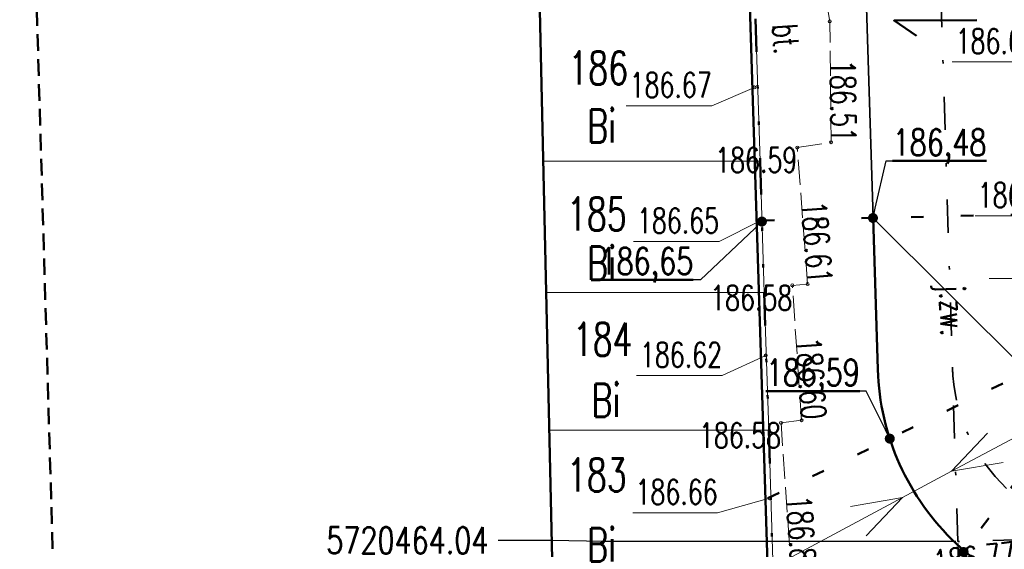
# Model space of a CAD drawing. Header units: metres. Extents: x 0 to 7425707, y -302 to 5720571.
# Tile 30 of 54: x 7425284 to 7425314, y 5720464 to 5720480. Entities that reach past the tile are written whole.
import ezdxf
from ezdxf import colors
from ezdxf.entities.mleader import LeaderData, LeaderLine
from ezdxf.enums import TextEntityAlignment as Align
from ezdxf.math import Vec2, Vec3

# ---------------------------------------------------------------- set-up
doc = ezdxf.new("R2010")
doc.units = ezdxf.units.M
doc.header["$LTSCALE"] = 0.5
doc.header["$PDMODE"] = 33
doc.header["$PDSIZE"] = 0.3
for name, pattern in [('1', [0]), ('13', [4, 1, -1, 0, -1, 0, -1]), ('1_12', [3, 1, -1, 0, -1]), ('1_2', [1.5, 1, -0.5]), ('1_EGBU_A', [0]), ('1_OTKJ', [2, 1.5, -0.5]), ('1_OTKU', [2, 1.5, -0.5]), ('1_SUEP_A', [0]), ('EGBB02', [2, 0.5, -1.5]), ('GUZ', [1.4, 0.7, -0.7])]:
    doc.linetypes.add(name, pattern=pattern)
doc.layers.get('0').update_dxf_attribs({"color": 250, "linetype": 'CONTINUOUS', "lineweight": 100})
doc.layers.get('Defpoints').update_dxf_attribs({"linetype": 'CONTINUOUS'})
for name, color, linetype, lineweight in [('DZIALKI_L_0', 7, '1', 18), ('EGBB_L_0', 7, '1_EGBU_A', 50), ('granica_PD', 6, '13', 50), ('H_WJAZDY_GARAZ_T_0', 7, 'CONTINUOUS', 18), ('kraweznik', 1, '1', 50), ('nawierzchnie', 1, '1', 50), ('NUMERY_DZIALEK_T_0', 7, 'CONTINUOUS', 18), ('OTK_E_T_0', 7, 'CONTINUOUS', 0), ('OTK_E_T_3', 7, 'CONTINUOUS', 0), ('OTK_L_0', 7, '1_OTKJ', 18), ('OTK_L_4', 7, '1_OTKU', 18), ('OTR_T_0', 7, 'CONTINUOUS', 18), ('SUEP_L_0', 1, '1_SUEP_A', 18)]:
    doc.layers.add(name, color=color, linetype=linetype, lineweight=lineweight)
for name, color, linetype, lineweight, true_color in [('NUMERY_UZYTKOW_T_0', 7, 'CONTINUOUS', 18, 0x008000), ('UZYTKI_L_0', 7, 'GUZ', 18, 0x008000), ('ZAKRES_OPRACOWANIA_L_0', 7, '1_2', 50, 0x00ea00)]:
    doc.layers.add(name, color=color, linetype=linetype, lineweight=lineweight, true_color=true_color)
doc.styles.get("Standard").update_dxf_attribs({"font": 'Simplex.SHX', "width": 0.75})
doc.linetypes.add('ZIGZAG', pattern='A,0.0001,-0.2,[131,ltypeshp.shx,S=0.2,R=0,X=-0.2,Y=0],-0.4,[131,ltypeshp.shx,S=0.2,R=180,X=0.2,Y=0],-0.2', length=0.8001)
doc.dimstyles.get("Standard").update_dxf_attribs({"dimtxt": 1, "dimasz": 1, "dimexe": 1, "dimexo": 1, "dimgap": 1, "dimtad": 1, "dimtxsty": 'Standard', "dimcen": 2.5, "dimadec": 0, "dimazin": 0, "dimtfac": 1, "dimtmove": 0, "dimatfit": 3, "dimfxl": 1, "dimarcsym": 0})

# ---------------------------------------------------------------- blocks, each defined once
blk = doc.blocks.new('1_OTRS')
at = {"linetype": 'Continuous'}
blk.add_circle((0, 0), 0.045, dxfattribs=at)
blk = doc.blocks.new('*D863')
at = {"layer": 'Defpoints', "color": 0, "linetype": 'Continuous'}
for p in [(7425372.554, 5720507.935), (7425388.546, 5720507.922), (0, 0)]:
    blk.add_point(p, dxfattribs=at)
at = {"layer": 'kraweznik', "color": 0, "linetype": '1', "lineweight": -2}
for p, q in [((7425372.617, 5720507.935), (7425385.346, 5720507.935)), ((7425385.346, 5720507.935), (7425386.946, 5720507.922)), ((7425386.946, 5720507.922), (7425388.546, 5720507.922))]:
    blk.add_line(p, q, dxfattribs=at)
at = {"layer": 'kraweznik', "color": 0, "linetype": 'Continuous', "lineweight": 18, "insert": (7425391.278, 5720507.922), "char_height": 0.8, "attachment_point": 5}
blk.add_mtext('\\A1;5720507.94', dxfattribs=at)
blk = doc.blocks.new('*D859')
at = {"layer": 'Defpoints', "color": 0, "linetype": 'Continuous'}
for p in [(7425306.251, 5720539.77), (7425315.078, 5720539.753), (0, 0)]:
    blk.add_point(p, dxfattribs=at)
at = {"layer": 'kraweznik', "color": 0, "linetype": '1', "lineweight": -2}
for p, q in [((7425307.851, 5720539.77), (7425306.251, 5720539.77)), ((7425309.451, 5720539.753), (7425307.851, 5720539.77)), ((7425315.015, 5720539.753), (7425309.451, 5720539.753))]:
    blk.add_line(p, q, dxfattribs=at)
at = {"layer": 'kraweznik', "color": 0, "linetype": 'Continuous', "lineweight": 18, "insert": (7425303.532, 5720539.77), "char_height": 0.8, "attachment_point": 5}
blk.add_mtext('\\A1;5720539.75', dxfattribs=at)
blk = doc.blocks.new('*D862')
at = {"layer": 'Defpoints', "color": 0, "linetype": 'Continuous'}
for p in [(7425372.559, 5720507.933), (7425372.582, 5720499.481), (0, 0)]:
    blk.add_point(p, dxfattribs=at)
at = {"layer": 'kraweznik', "color": 0, "linetype": '1', "lineweight": -2}
for p, q in [((7425372.559, 5720507.87), (7425372.559, 5720502.681)), ((7425372.559, 5720502.681), (7425372.582, 5720501.081)), ((7425372.582, 5720501.081), (7425372.582, 5720499.481))]:
    blk.add_line(p, q, dxfattribs=at)
at = {"layer": 'kraweznik', "color": 0, "linetype": 'Continuous', "lineweight": 18, "insert": (7425372.582, 5720496.776), "char_height": 0.8, "attachment_point": 5, "rotation": 90}
blk.add_mtext('\\A1;7425372.56', dxfattribs=at)
blk = doc.blocks.new('*D858')
at = {"layer": 'Defpoints', "color": 0, "linetype": 'Continuous'}
for p in [(7425313.97, 5720548.332), (7425315.075, 5720539.82), (0, 0)]:
    blk.add_point(p, dxfattribs=at)
at = {"layer": 'kraweznik', "color": 0, "linetype": '1', "lineweight": -2}
for p, q in [((7425313.97, 5720546.732), (7425313.97, 5720548.332)), ((7425315.075, 5720545.132), (7425313.97, 5720546.732)), ((7425315.075, 5720539.883), (7425315.075, 5720545.132))]:
    blk.add_line(p, q, dxfattribs=at)
at = {"layer": 'kraweznik', "color": 0, "linetype": 'Continuous', "lineweight": 18, "insert": (7425313.97, 5720550.993), "char_height": 0.8, "attachment_point": 5, "rotation": 90}
blk.add_mtext('\\A1;7425315.08', dxfattribs=at)
blk = doc.blocks.new('*D857')
at = {"layer": 'Defpoints', "color": 0, "linetype": 'Continuous'}
for p in [(7425346.473, 5720546.48), (7425346.452, 5720522.385), (0, 0)]:
    blk.add_point(p, dxfattribs=at)
at = {"layer": 'kraweznik', "color": 0, "linetype": '1', "lineweight": -2}
for p, q in [((7425346.473, 5720544.88), (7425346.473, 5720546.48)), ((7425346.452, 5720543.28), (7425346.473, 5720544.88)), ((7425346.452, 5720522.448), (7425346.452, 5720543.28))]:
    blk.add_line(p, q, dxfattribs=at)
at = {"layer": 'kraweznik', "color": 0, "linetype": 'Continuous', "lineweight": 18, "insert": (7425346.473, 5720549.199), "char_height": 0.8, "attachment_point": 5, "rotation": 90}
blk.add_mtext('\\A1;7425346.45', dxfattribs=at)
blk = doc.blocks.new('*D860')
at = {"layer": 'Defpoints', "color": 0, "linetype": 'Continuous'}
for p in [(7425356.387, 5720540.25), (7425356.379, 5720516.89), (0, 0)]:
    blk.add_point(p, dxfattribs=at)
at = {"layer": 'kraweznik', "color": 0, "linetype": '1', "lineweight": -2}
for p, q in [((7425356.387, 5720538.65), (7425356.387, 5720540.25)), ((7425356.379, 5720537.05), (7425356.387, 5720538.65)), ((7425356.379, 5720516.952), (7425356.379, 5720537.05))]:
    blk.add_line(p, q, dxfattribs=at)
at = {"layer": 'kraweznik', "color": 0, "linetype": 'Continuous', "lineweight": 18, "insert": (7425356.387, 5720542.969), "char_height": 0.8, "attachment_point": 5, "rotation": 90}
blk.add_mtext('\\A1;7425356.38', dxfattribs=at)
blk = doc.blocks.new('*D861')
at = {"layer": 'Defpoints', "color": 0, "linetype": 'Continuous'}
for p in [(7425356.379, 5720516.89), (7425370.755, 5720516.917), (0, 0)]:
    blk.add_point(p, dxfattribs=at)
at = {"layer": 'kraweznik', "color": 0, "linetype": '1', "lineweight": -2}
for p, q in [((7425356.441, 5720516.89), (7425367.555, 5720516.89)), ((7425367.555, 5720516.89), (7425369.155, 5720516.917)), ((7425369.155, 5720516.917), (7425370.755, 5720516.917))]:
    blk.add_line(p, q, dxfattribs=at)
at = {"layer": 'kraweznik', "color": 0, "linetype": 'Continuous', "lineweight": 18, "insert": (7425373.402, 5720516.917), "char_height": 0.8, "attachment_point": 5}
blk.add_mtext('\\A1;5720516.89', dxfattribs=at)
blk = doc.blocks.new('*D864')
at = {"layer": 'Defpoints', "color": 0, "linetype": 'Continuous'}
for p in [(7425346.452, 5720522.385), (7425363.296, 5720522.396), (0, 0)]:
    blk.add_point(p, dxfattribs=at)
at = {"layer": 'kraweznik', "color": 0, "linetype": '1', "lineweight": -2}
for p, q in [((7425346.514, 5720522.385), (7425360.096, 5720522.385)), ((7425360.096, 5720522.385), (7425361.696, 5720522.396)), ((7425361.696, 5720522.396), (7425363.296, 5720522.396))]:
    blk.add_line(p, q, dxfattribs=at)
at = {"layer": 'kraweznik', "color": 0, "linetype": 'Continuous', "lineweight": 18, "insert": (7425366, 5720522.396), "char_height": 0.8, "attachment_point": 5}
blk.add_mtext('\\A1;5720522.39', dxfattribs=at)
blk = doc.blocks.new('*D867')
at = {"layer": 'Defpoints', "color": 0, "linetype": 'Continuous'}
for p in [(7425310.256, 5720522.817), (7425311.343, 5720502.677), (0, 0)]:
    blk.add_point(p, dxfattribs=at)
at = {"layer": 'kraweznik', "color": 0, "linetype": '1', "lineweight": -2}
for p, q in [((7425310.256, 5720521.217), (7425310.256, 5720522.817)), ((7425311.343, 5720519.617), (7425310.256, 5720521.217)), ((7425311.343, 5720502.739), (7425311.343, 5720519.617))]:
    blk.add_line(p, q, dxfattribs=at)
at = {"layer": 'kraweznik', "color": 0, "linetype": 'Continuous', "lineweight": 18, "insert": (7425310.256, 5720525.435), "char_height": 0.8, "attachment_point": 5, "rotation": 90}
blk.add_mtext('\\A1;7425311.34', dxfattribs=at)
blk = doc.blocks.new('*D868')
at = {"layer": 'Defpoints', "color": 0, "linetype": 'Continuous'}
for p in [(7425298.267, 5720502.707), (7425311.343, 5720502.677), (0, 0)]:
    blk.add_point(p, dxfattribs=at)
at = {"layer": 'kraweznik', "color": 0, "linetype": '1', "lineweight": -2}
for p, q in [((7425299.867, 5720502.707), (7425298.267, 5720502.707)), ((7425301.467, 5720502.677), (7425299.867, 5720502.707)), ((7425311.281, 5720502.677), (7425301.467, 5720502.677))]:
    blk.add_line(p, q, dxfattribs=at)
at = {"layer": 'kraweznik', "color": 0, "linetype": 'Continuous', "lineweight": 18, "insert": (7425295.548, 5720502.707), "char_height": 0.8, "attachment_point": 5}
blk.add_mtext('\\A1;5720502.68', dxfattribs=at)
blk = doc.blocks.new('*D869')
at = {"layer": 'Defpoints', "color": 0, "linetype": 'Continuous'}
for p in [(7425336.114, 5720464.764), (7425336.129, 5720452.838), (0, 0)]:
    blk.add_point(p, dxfattribs=at)
at = {"layer": 'kraweznik', "color": 0, "linetype": '1', "lineweight": -2}
for p, q in [((7425336.114, 5720464.702), (7425336.114, 5720456.038)), ((7425336.114, 5720456.038), (7425336.129, 5720454.438)), ((7425336.129, 5720454.438), (7425336.129, 5720452.838))]:
    blk.add_line(p, q, dxfattribs=at)
at = {"layer": 'kraweznik', "color": 0, "linetype": 'Continuous', "lineweight": 18, "insert": (7425336.129, 5720450.305), "char_height": 0.8, "attachment_point": 5, "rotation": 90}
blk.add_mtext('\\A1;7425336.11', dxfattribs=at)
blk = doc.blocks.new('*D870')
at = {"layer": 'Defpoints', "color": 0, "linetype": 'Continuous'}
for p in [(7425312.536, 5720464.037), (7425312.512, 5720452.345), (0, 0)]:
    blk.add_point(p, dxfattribs=at)
at = {"layer": 'kraweznik', "color": 0, "linetype": '1', "lineweight": -2}
for p, q in [((7425312.536, 5720463.974), (7425312.536, 5720455.545)), ((7425312.536, 5720455.545), (7425312.512, 5720453.945)), ((7425312.512, 5720453.945), (7425312.512, 5720452.345))]:
    blk.add_line(p, q, dxfattribs=at)
at = {"layer": 'kraweznik', "color": 0, "linetype": 'Continuous', "lineweight": 18, "insert": (7425312.512, 5720449.67), "char_height": 0.8, "attachment_point": 5, "rotation": 90}
blk.add_mtext('\\A1;7425312.54', dxfattribs=at)
blk = doc.blocks.new('*D871')
at = {"layer": 'Defpoints', "color": 0, "linetype": 'Continuous'}
for p in [(7425298.684, 5720464.072), (7425312.536, 5720464.037), (0, 0)]:
    blk.add_point(p, dxfattribs=at)
at = {"layer": 'kraweznik', "color": 0, "linetype": '1', "lineweight": -2}
for p, q in [((7425300.284, 5720464.072), (7425298.684, 5720464.072)), ((7425301.884, 5720464.037), (7425300.284, 5720464.072)), ((7425312.473, 5720464.037), (7425301.884, 5720464.037))]:
    blk.add_line(p, q, dxfattribs=at)
at = {"layer": 'kraweznik', "color": 0, "linetype": 'Continuous', "lineweight": 18, "insert": (7425295.951, 5720464.072), "char_height": 0.8, "attachment_point": 5}
blk.add_mtext('\\A1;5720464.04', dxfattribs=at)
blk = doc.blocks.new('*D872')
at = {"layer": 'Defpoints', "color": 0, "linetype": 'Continuous'}
for p in [(7425357.967, 5720465.439), (7425376.737, 5720465.474), (0, 0)]:
    blk.add_point(p, dxfattribs=at)
at = {"layer": 'kraweznik', "color": 0, "linetype": '1', "lineweight": -2}
for p, q in [((7425358.029, 5720465.439), (7425373.537, 5720465.439)), ((7425373.537, 5720465.439), (7425375.137, 5720465.474)), ((7425375.137, 5720465.474), (7425376.737, 5720465.474))]:
    blk.add_line(p, q, dxfattribs=at)
at = {"layer": 'kraweznik', "color": 0, "linetype": 'Continuous', "lineweight": 18, "insert": (7425379.47, 5720465.474), "char_height": 0.8, "attachment_point": 5}
blk.add_mtext('\\A1;5720465.44', dxfattribs=at)
blk = doc.blocks.new('*D873')
at = {"layer": 'Defpoints', "color": 0, "linetype": 'Continuous'}
for p in [(7425357.967, 5720465.439), (7425357.974, 5720452.683), (0, 0)]:
    blk.add_point(p, dxfattribs=at)
at = {"layer": 'kraweznik', "color": 0, "linetype": '1', "lineweight": -2}
for p, q in [((7425357.967, 5720465.376), (7425357.967, 5720455.883)), ((7425357.967, 5720455.883), (7425357.974, 5720454.283)), ((7425357.974, 5720454.283), (7425357.974, 5720452.683))]:
    blk.add_line(p, q, dxfattribs=at)
at = {"layer": 'kraweznik', "color": 0, "linetype": 'Continuous', "lineweight": 18, "insert": (7425357.974, 5720449.964), "char_height": 0.8, "attachment_point": 5, "rotation": 90}
blk.add_mtext('\\A1;7425357.97', dxfattribs=at)
blk = doc.blocks.new('*D876')
at = {"layer": 'Defpoints', "color": 0, "linetype": 'Continuous'}
for p in [(7425336.114, 5720464.764), (7425332.225, 5720463.807), (0, 0)]:
    blk.add_point(p, dxfattribs=at)
at = {"layer": 'kraweznik', "color": 0, "linetype": '1', "lineweight": -2}
for p, q in [((7425334.514, 5720464.764), (7425333.825, 5720463.807)), ((7425336.052, 5720464.764), (7425334.514, 5720464.764)), ((7425333.825, 5720463.807), (7425332.225, 5720463.807))]:
    blk.add_line(p, q, dxfattribs=at)
at = {"layer": 'kraweznik', "color": 0, "linetype": 'Continuous', "lineweight": 18, "insert": (7425329.521, 5720463.807), "char_height": 0.8, "attachment_point": 5}
blk.add_mtext('\\A1;5720464.76', dxfattribs=at)
blk = doc.blocks.new('*D879')
at = {"layer": 'Defpoints', "color": 0, "linetype": 'Continuous'}
for p in [(7425334.975, 5720501.654), (7425325.676, 5720501.48), (0, 0)]:
    blk.add_point(p, dxfattribs=at)
at = {"layer": 'kraweznik', "color": 0, "linetype": '1', "lineweight": -2}
for p, q in [((7425328.876, 5720501.654), (7425327.276, 5720501.48)), ((7425334.913, 5720501.654), (7425328.876, 5720501.654)), ((7425327.276, 5720501.48), (7425325.676, 5720501.48))]:
    blk.add_line(p, q, dxfattribs=at)
at = {"layer": 'kraweznik', "color": 0, "linetype": 'Continuous', "lineweight": 18, "insert": (7425323.015, 5720501.48), "char_height": 0.8, "attachment_point": 5}
blk.add_mtext('\\A1;5720501.65', dxfattribs=at)
blk = doc.blocks.new('*D880')
at = {"layer": 'Defpoints', "color": 0, "linetype": 'Continuous'}
for p in [(7425335.051, 5720552.379), (7425334.975, 5720501.654), (0, 0)]:
    blk.add_point(p, dxfattribs=at)
at = {"layer": 'kraweznik', "color": 0, "linetype": '1', "lineweight": -2}
for p, q in [((7425335.051, 5720550.779), (7425335.051, 5720552.379)), ((7425334.975, 5720549.179), (7425335.051, 5720550.779)), ((7425334.975, 5720501.716), (7425334.975, 5720549.179))]:
    blk.add_line(p, q, dxfattribs=at)
at = {"layer": 'kraweznik', "color": 0, "linetype": 'Continuous', "lineweight": 18, "insert": (7425335.051, 5720555.098), "char_height": 0.8, "attachment_point": 5, "rotation": 90}
blk.add_mtext('\\A1;7425334.98', dxfattribs=at)
blk = doc.blocks.new('*D881')
at = {"layer": 'Defpoints', "color": 0, "linetype": 'Continuous'}
for p in [(7425329.518, 5720503.859), (7425335.962, 5720503.437), (0, 0)]:
    blk.add_point(p, dxfattribs=at)
at = {"layer": 'kraweznik', "color": 0, "linetype": '1', "lineweight": -2}
for p, q in [((7425331.118, 5720503.859), (7425329.518, 5720503.859)), ((7425332.718, 5720503.437), (7425331.118, 5720503.859)), ((7425335.9, 5720503.437), (7425332.718, 5720503.437))]:
    blk.add_line(p, q, dxfattribs=at)
at = {"layer": 'kraweznik', "color": 0, "linetype": 'Continuous', "lineweight": 18, "insert": (7425326.785, 5720503.859), "char_height": 0.8, "attachment_point": 5}
blk.add_mtext('\\A1;5720503.44', dxfattribs=at)
blk = doc.blocks.new('*D882')
at = {"layer": 'Defpoints', "color": 0, "linetype": 'Continuous'}
for p in [(7425336.102, 5720552.229), (7425335.962, 5720503.437), (0, 0)]:
    blk.add_point(p, dxfattribs=at)
at = {"layer": 'kraweznik', "color": 0, "linetype": '1', "lineweight": -2}
for p, q in [((7425336.102, 5720550.629), (7425336.102, 5720552.229)), ((7425335.962, 5720549.029), (7425336.102, 5720550.629)), ((7425335.962, 5720503.499), (7425335.962, 5720549.029))]:
    blk.add_line(p, q, dxfattribs=at)
at = {"layer": 'kraweznik', "color": 0, "linetype": 'Continuous', "lineweight": 18, "insert": (7425336.102, 5720554.933), "char_height": 0.8, "attachment_point": 5, "rotation": 90}
blk.add_mtext('\\A1;7425335.96', dxfattribs=at)
blk = doc.blocks.new('_Dot')
at = {"color": 0, "linetype": 'ByBlock', "lineweight": -2, "transparency": 16777216}
blk.add_line((-0.5, 0), (-1, 0), dxfattribs=at)
at = {"color": 0, "linetype": 'ByBlock', "transparency": 16777216, "const_width": 0.5}
blk.add_lwpolyline([(-0.25, 0, 1), (0.25, 0, 1)], format="xyb", close=True, dxfattribs=at)
blk = doc.blocks.new('*D1088')
at = {"layer": 'Defpoints', "color": 0, "linetype": 'Continuous'}
for p in [(7425420.151, 5720542.229), (7425416.228, 5720541.21), (1199865.73, 924384.672)]:
    blk.add_point(p, dxfattribs=at)
at = {"layer": 'kraweznik', "color": 0, "linetype": '1', "lineweight": -2}
for p, q in [((7425417.828, 5720541.21), (7425418.551, 5720542.229)), ((7425418.551, 5720542.229), (7425420.151, 5720542.229)), ((7425416.29, 5720541.21), (7425417.828, 5720541.21))]:
    blk.add_line(p, q, dxfattribs=at)
at = {"layer": 'kraweznik', "color": 0, "linetype": 'Continuous', "lineweight": 18, "insert": (7425422.441, 5720542.229), "char_height": 0.8, "attachment_point": 5}
blk.add_mtext('\\A1;\\A1;00000000', dxfattribs=at)

msp = doc.modelspace()

# ---------------------------------------------------------------- linework, layer by layer
at = {"layer": 'DZIALKI_L_0', "linetype": '1'}
for p, q in [((7425299.95, 5720479.79), (7425300.05, 5720475.49)), ((7425306.58, 5720475.49), (7425306.44, 5720479.78)), ((7425300.05, 5720475.49), (7425306.58, 5720475.49)), ((7425300.05, 5720475.49), (7425300.13, 5720471.54)), ((7425306.7, 5720471.54), (7425306.58, 5720475.49)), ((7425300.13, 5720471.54), (7425306.7, 5720471.54)), ((7425300.13, 5720471.54), (7425300.23, 5720467.39)), ((7425306.84, 5720467.39), (7425306.7, 5720471.54)), ((7425300.23, 5720467.39), (7425306.84, 5720467.39)), ((7425300.23, 5720467.39), (7425300.32, 5720463.14)), ((7425306.97, 5720463.14), (7425306.84, 5720467.39))]:
    msp.add_line(p, q, dxfattribs=at)
at = {"layer": 'EGBB_L_0', "linetype": '1_EGBU_A'}
for p, q in [((7425306.94, 5720459.13), (7425306, 5720488.68)), ((7425299.86, 5720483.91), (7425300.56, 5720452.71))]:
    msp.add_line(p, q, dxfattribs=at)
at = {"layer": 'granica_PD', "ltscale": 2}
msp.add_lwpolyline([(7425305.64, 5720504.62), (7425305.78, 5720500.28), (7425305.91, 5720496.33), (7425306.04, 5720492.03), (7425306.19, 5720487.68), (7425306.31, 5720483.9), (7425306.44, 5720479.78), (7425306.58, 5720475.49), (7425306.7, 5720471.54), (7425306.84, 5720467.39), (7425306.97, 5720463.14)], dxfattribs=at)
at = {"layer": 'H_WJAZDY_GARAZ_T_0', "linetype": 'Continuous'}
for p, q in [((7425312.368, 5720478.479), (7425314.946, 5720478.479)), ((7425306.41, 5720477.71), (7425305.122, 5720477.16)), ((7425302.543, 5720477.16), (7425305.122, 5720477.16)), ((7425306.6, 5720473.7), (7425305.344, 5720473.075)), ((7425313.061, 5720473.845), (7425315.612, 5720473.845)), ((7425302.765, 5720473.075), (7425305.344, 5720473.075)), ((7425313.478, 5720471.958), (7425316.084, 5720471.958)), ((7425306.75, 5720469.64), (7425305.433, 5720469.035)), ((7425302.854, 5720469.035), (7425305.433, 5720469.035)), ((7425306.86, 5720465.34), (7425305.3, 5720464.905)), ((7425302.748, 5720464.905), (7425305.3, 5720464.905))]:
    msp.add_line(p, q, dxfattribs=at)
at = {"layer": 'kraweznik', "linetype": '1_12', "lineweight": 35, "ltscale": 2}
for p, q in [((7425312.536, 5720464.037), (7425311.343, 5720502.677)), ((7425357.967, 5720465.439), (7425312.536, 5720464.037))]:
    msp.add_line(p, q, dxfattribs=at)
at = {"layer": 'kraweznik', "color": 5, "linetype": 'EGBB02', "ltscale": 1.5}
for p, q in [((7425306.634, 5720473.7), (7425317.816, 5720473.962)), ((7425317.935, 5720470.77), (7425306.743, 5720465.308)), ((7425317.935, 5720470.77), (7425309.364, 5720459.208))]:
    msp.add_line(p, q, dxfattribs=at)
at = {"layer": 'kraweznik', "color": 150, "linetype": 'Continuous', "lineweight": 35, "true_color": 0x2495ff}
msp.add_line((7425309.981, 5720473.779), (7425314.627, 5720469.156), dxfattribs=at)
at = {"layer": 'kraweznik', "color": 4, "linetype": 'Continuous'}
msp.add_line((7425310.125, 5720469.215), (7425309.984, 5720473.779), dxfattribs=at)
at = {"layer": 'kraweznik', "color": 150, "linetype": 'Continuous', "true_color": 0x2495ff, "flags": 128}
msp.add_lwpolyline([(7425313.114, 5720479.735), (7425310.618, 5720479.722), (7425311.296, 5720479.266)], dxfattribs=at)
at = {"layer": 'kraweznik', "linetype": '1_12', "lineweight": 35, "ltscale": 2}
msp.add_arc((7425317.621, 5720469.446), 5.25, 181.7678, 271.7678, dxfattribs=at)
at = {"layer": 'kraweznik', "color": 4, "linetype": 'Continuous'}
msp.add_arc((7425317.621, 5720469.446), 7.5, 181.7678, 271.7678, dxfattribs=at)
at = {"layer": 'nawierzchnie', "color": 3, "linetype": 'ZIGZAG', "lineweight": 35, "ltscale": 3}
msp.add_line((7425309.984, 5720473.779), (7425309.102, 5720502.355), dxfattribs=at)
at = {"layer": 'OTK_L_0', "linetype": '1_OTKJ'}
for p, q in [((7425308.68, 5720479.7), (7425307.82, 5720484.56)), ((7425308.72, 5720476.06), (7425308.68, 5720479.7)), ((7425307.7, 5720475.9), (7425308.72, 5720476.06)), ((7425308.01, 5720471.79), (7425307.7, 5720475.9)), ((7425307.55, 5720471.75), (7425308.01, 5720471.79)), ((7425307.83, 5720467.69), (7425307.55, 5720471.75)), ((7425307.21, 5720467.61), (7425307.83, 5720467.69)), ((7425307.54, 5720462.93), (7425307.21, 5720467.61))]:
    msp.add_line(p, q, dxfattribs=at)
at = {"layer": 'OTK_L_4', "linetype": '1_OTKU'}
for p, q in [((7425306.054, 5720486.98), (7425306.94, 5720459.13)), ((7425308.68, 5720479.7), (7425307.82, 5720484.56)), ((7425308.72, 5720476.06), (7425308.68, 5720479.7)), ((7425307.7, 5720475.9), (7425308.72, 5720476.06)), ((7425308.01, 5720471.79), (7425307.7, 5720475.9)), ((7425307.55, 5720471.75), (7425308.01, 5720471.79)), ((7425307.83, 5720467.69), (7425307.55, 5720471.75)), ((7425307.21, 5720467.61), (7425307.83, 5720467.69)), ((7425307.54, 5720462.93), (7425307.21, 5720467.61))]:
    msp.add_line(p, q, dxfattribs=at)
at = {"layer": 'SUEP_L_0', "linetype": '1_SUEP_A'}
for p, q in [((7425316.75, 5720468.51), (7425312.342, 5720466.151)), ((7425312.342, 5720466.151), (7425313.428, 5720467.299)), ((7425313.9, 5720466.418), (7425312.342, 5720466.151)), ((7425312.342, 5720466.151), (7425310.867, 5720465.361)), ((7425310.867, 5720465.361), (7425306.458, 5720463.002)), ((7425310.867, 5720465.361), (7425309.308, 5720465.094)), ((7425309.78, 5720464.213), (7425310.867, 5720465.361))]:
    msp.add_line(p, q, dxfattribs=at)
at = {"layer": 'UZYTKI_L_0', "linetype": 'GUZ'}
for p, q in [((7425299.95, 5720479.79), (7425300.05, 5720475.49)), ((7425300.05, 5720475.49), (7425300.13, 5720471.54)), ((7425300.13, 5720471.54), (7425300.23, 5720467.39)), ((7425300.23, 5720467.39), (7425300.32, 5720463.14))]:
    msp.add_line(p, q, dxfattribs=at)
at = {"layer": 'ZAKRES_OPRACOWANIA_L_0', "linetype": '1_2'}
msp.add_line((7425283.38, 5720528.04), (7425285.87, 5720443.13), dxfattribs=at)
msp.add_line((7425283.38, 5720528.04), (7425285.87, 5720443.13), dxfattribs=at)

# ---------------------------------------------------------------- block references
at = {"layer": 'H_WJAZDY_GARAZ_T_0'}
for p in [(7425306.41, 5720477.71), (7425306.6, 5720473.7), (7425306.75, 5720469.64), (7425306.86, 5720465.34)]:
    msp.add_blockref('1_OTRS', p, dxfattribs=at)
at = {"layer": 'OTR_T_0'}
for p in [(7425308.68, 5720479.7), (7425308.72, 5720476.06), (7425307.7, 5720475.9), (7425307.55, 5720471.75), (7425308.01, 5720471.79), (7425307.21, 5720467.61), (7425307.83, 5720467.69)]:
    msp.add_blockref('1_OTRS', p, dxfattribs=at)

# ---------------------------------------------------------------- texts
at = {"layer": 'H_WJAZDY_GARAZ_T_0', "width": 0.7}
for s, p in [('186.63', (7425314.946, 5720479.479)), ('186.69', (7425315.612, 5720474.845))]:
    msp.add_text(s, height=0.75, dxfattribs=at).set_placement(p, align=Align.TOP_RIGHT)
for s, p in [('186.67', (7425305.122, 5720477.41)), ('186.65', (7425305.344, 5720473.325)), ('186.62', (7425305.433, 5720469.285)), ('186.66', (7425305.3, 5720465.155))]:
    msp.add_text(s, height=0.75, dxfattribs=at).set_placement(p, align=Align.RIGHT)
at = {"layer": 'NUMERY_DZIALEK_T_0', "width": 0.7}
for s, p in [('186', (7425300.803, 5720478.796)), ('185', (7425300.759, 5720474.4)), ('184', (7425300.936, 5720470.626)), ('183', (7425300.759, 5720466.541))]:
    msp.add_text(s, height=1, dxfattribs=at).set_placement(p, align=Align.TOP_LEFT)
at = {"layer": 'NUMERY_UZYTKOW_T_0', "width": 0.7}
for p in [(7425301.371, 5720477.049), (7425301.371, 5720472.919), (7425301.504, 5720468.79), (7425301.371, 5720464.439)]:
    msp.add_text('Bi', height=1, dxfattribs=at).set_placement(p, align=Align.TOP_LEFT)
at = {"layer": 'OTK_E_T_0', "lineweight": 9, "width": 0.7}
msp.add_text('j.zw.', height=0.75, rotation=271.7184, dxfattribs=at).set_placement((7425312.272, 5720470.998), align=Align.MIDDLE)
at = {"layer": 'OTK_E_T_3', "lineweight": 9, "width": 0.7}
msp.add_text('bt.', height=0.75, rotation=273.8879, dxfattribs=at).set_placement((7425307.355, 5720479.171), align=Align.MIDDLE)
at = {"layer": 'OTR_T_0', "lineweight": 9, "width": 0.7}
for s, rotation, p in [('186.51', 270.6296, (7425308.72, 5720476.06)), ('186.61', 274.3134, (7425308.01, 5720471.79)), ('186.60', 273.9452, (7425307.83, 5720467.69)), ('186.80', 274.0334, (7425307.54, 5720462.93))]:
    msp.add_text(s, height=0.75, rotation=rotation, dxfattribs=at).set_placement(p, align=Align.RIGHT)
for s, p in [('186.59', (7425307.7, 5720475.9)), ('186.58', (7425307.55, 5720471.75)), ('186.58', (7425307.21, 5720467.61))]:
    msp.add_text(s, height=0.75, dxfattribs=at).set_placement(p, align=Align.TOP_RIGHT)
msp.add_text('186.77', height=0.75, rotation=6.2118, dxfattribs=at).set_placement((7425311.85, 5720463.02))

# ---------------------------------------------------------------- dimensions: what is measured, and where the dimension line sits
at = {"layer": 'kraweznik', "color": 1, "linetype": '1', "lineweight": 18}
for feature_location, offset, dtype, picture, middle in [((7425334.975484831, 5720501.653878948), (0.075181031, 50.725272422), 1, '*D880', (7425335.050665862, 5720555.097722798)), ((7425335.962379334, 5720503.436625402), (0.139382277, 48.79257797), 1, '*D882', (7425336.101761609, 5720554.933489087)), ((7425315.075, 5720539.82), (-1.105430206, 8.511728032), 1, '*D858', (7425313.969569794, 5720550.993156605)), ((7425346.451970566, 5720522.385237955), (0.021037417, 24.094936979), 1, '*D857', (7425346.473007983, 5720549.198746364)), ((7425356.378823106, 5720516.889921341), (0.008152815, 23.360047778), 1, '*D860', (7425356.386975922, 5720542.968540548)), ((7425315.077735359, 5720539.753417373), (-8.826701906, 0.01616815), 0, '*D859', (7425303.532462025, 5720539.769585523)), ((7425311.343284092, 5720502.676768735), (-1.086986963, 20.140150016), 1, '*D867', (7425310.256297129, 5720525.435490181)), ((7425346.451970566, 5720522.385237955), (16.843906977, 0.010688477), 0, '*D864', (7425366.000163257, 5720522.395926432)), ((7425356.378823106, 5720516.889921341), (14.375728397, 0.026953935), 0, '*D861', (7425373.40169436, 5720516.916875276)), ((7425372.554372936, 5720507.935444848), (15.991205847, -0.013239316), 0, '*D863', (7425391.278435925, 5720507.922205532)), ((7425372.559194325, 5720507.932775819), (0.022867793, -8.452183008), 1, '*D862', (7425372.582062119, 5720496.776307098)), ((7425335.962379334, 5720503.436625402), (-6.444260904, 0.422139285), 0, '*D881', (7425326.785261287, 5720503.858764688)), ((7425311.343284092, 5720502.676768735), (-13.076372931, 0.030516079), 0, '*D868', (7425295.548339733, 5720502.707284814)), ((7425334.975484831, 5720501.653878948), (-9.299056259, -0.173878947), 0, '*D879', (7425323.015000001, 5720501.48)), ((7425357.966834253, 5720465.438905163), (18.770397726, 0.035033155), 0, '*D872', (7425379.470089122, 5720465.473938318)), ((7425357.966834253, 5720465.438905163), (0.007106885, -12.755898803), 1, '*D873', (7425357.973941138, 5720449.964434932)), ((7425336.114060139, 5720464.764429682), (0.014777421, -11.926403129), 1, '*D869', (7425336.128837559, 5720450.30516941)), ((7425336.114060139, 5720464.764429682), (-3.888760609, -0.957561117), 0, '*D876', (7425329.521013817, 5720463.806868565)), ((7425312.535891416, 5720464.036700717), (-13.852339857, 0.03491164), 0, '*D871', (7425295.950694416, 5720464.071612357)), ((7425312.535891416, 5720464.036700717), (-0.02386143, -11.691375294), 1, '*D870', (7425312.512029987, 5720449.669611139))]:
    dim = msp.add_ordinate_dim(feature_location=feature_location, offset=offset, dtype=dtype, origin=(0, 0), dimstyle='Standard', override={"dimtxt": 0.8, "dimasz": 0.8, "dimexe": 0.5, "dimexo": 0.0625, "dimgap": 0.09, "dimtad": 0, "dimzin": 0, "dimdsep": 46, "dimtxsty": 'Standard', "dimcen": 0.09, "dimtdec": 4, "dimtofl": 0, "dimtolj": 1, "dimtzin": 0}, dxfattribs=at)
    dim.commit()
    dim.dimension.update_dxf_attribs({"geometry": picture, "text_midpoint": middle})
dim = msp.add_ordinate_dim(feature_location=(7425416.228, 5720541.21), offset=(3.923, 1.018), dtype=0, origin=(1199865.73, 924384.672), text='\\A1;00000000', dimstyle='Standard', override={"dimtxt": 0.8, "dimasz": 0.8, "dimexe": 0.5, "dimexo": 0.0625, "dimgap": 0.09, "dimtad": 0, "dimzin": 0, "dimdsep": 46, "dimtxsty": 'Standard', "dimcen": 0.09, "dimtdec": 4, "dimtofl": 0, "dimtolj": 1, "dimtzin": 0}, dxfattribs=at)
dim.commit()
dim.dimension.update_dxf_attribs({"geometry": '*D1088', "text_midpoint": (7425422.441, 5720542.229)})

# ---------------------------------------------------------------- leaders
at = {"layer": 'kraweznik', "color": 150, "linetype": 'Continuous', "lineweight": 25, "true_color": 0x2495ff}
ml = msp.add_multileader_mtext('Standard', dxfattribs=at)
ml.set_content('{\\L186,48}', color=(36, 149, 255))
ml.set_leader_properties()
ml.set_arrow_properties(name='DOT')
ml.build(insert=Vec2(0, 0))
ml.multileader.update_dxf_attribs({"text_left_attachment_type": 8, "text_right_attachment_type": 6, "dogleg_length": 0.1, "arrow_head_size": 0.3})
ctx = ml.context
ctx.base_point, ctx.char_height, ctx.arrow_head_size, ctx.landing_gap_size, ctx.plane_origin = Vec3(7425310.482, 5720475.496), 0.8, 0.3, 0.09, Vec3(7425309.981, 5720473.779)
ctx.left_attachment, ctx.right_attachment = 8, 6
notes = []
notes.append((ctx, [(0, (1, 1, 0), (7425310.382, 5720475.496), (1, 0), 0.1, [(0, [(7425309.981, 5720473.779)], 0, [])])]))
ctx.mtext.insert, ctx.mtext.flow_direction = Vec3(7425310.572, 5720476.456), 5
ml = msp.add_multileader_mtext('Standard', dxfattribs=at)
ml.set_content('{\\L186,65}', color=(36, 149, 255))
ml.set_leader_properties()
ml.set_arrow_properties(name='DOT')
ml.build(insert=Vec2(0, 0))
ml.multileader.update_dxf_attribs({"text_left_attachment_type": 8, "text_right_attachment_type": 6, "dogleg_length": 0.1, "arrow_head_size": 0.3})
ctx = ml.context
ctx.base_point, ctx.char_height, ctx.arrow_head_size, ctx.landing_gap_size, ctx.plane_origin = Vec3(7425301.649, 5720471.919), 0.8, 0.3, 0.09, Vec3(7425306.635, 5720473.672)
ctx.left_attachment, ctx.right_attachment = 8, 6
notes.append((ctx, [(0, (1, 1, 0), (7425304.786, 5720471.919), (-1, 0), 0.1, [(0, [(7425306.635, 5720473.672)], 0, [])])]))
ctx.mtext.insert, ctx.mtext.flow_direction = Vec3(7425301.739, 5720472.879), 5
ml = msp.add_multileader_mtext('Standard', dxfattribs=at)
ml.set_content('{\\L186,59}', color=(36, 149, 255))
ml.set_leader_properties()
ml.set_arrow_properties(name='DOT')
ml.build(insert=Vec2(0, 0))
ml.multileader.update_dxf_attribs({"text_left_attachment_type": 8, "text_right_attachment_type": 6, "dogleg_length": 0.1, "arrow_head_size": 0.3})
ctx = ml.context
ctx.base_point, ctx.char_height, ctx.arrow_head_size, ctx.landing_gap_size, ctx.plane_origin = Vec3(7425306.664, 5720468.568), 0.8, 0.3, 0.09, Vec3(7425310.354, 5720467.07)
ctx.left_attachment, ctx.right_attachment = 8, 6
notes.append((ctx, [(0, (1, 1, 0), (7425309.773, 5720468.568), (-1, 0), 0.1, [(0, [(7425310.487, 5720467.135)], 0, [])])]))
ctx.mtext.insert, ctx.mtext.flow_direction = Vec3(7425306.754, 5720469.528), 5
ml = msp.add_multileader_mtext('Standard', dxfattribs=at)
ml.set_content('{\\L186,65}', color=(36, 149, 255))
ml.set_leader_properties()
ml.set_arrow_properties(name='DOT')
ml.build(insert=Vec2(0, 0))
ml.multileader.update_dxf_attribs({"text_left_attachment_type": 8, "text_right_attachment_type": 6, "dogleg_length": 0.1, "arrow_head_size": 0.3})
ctx = ml.context
ctx.base_point, ctx.char_height, ctx.arrow_head_size, ctx.landing_gap_size, ctx.plane_origin = Vec3(7425313.173, 5720460.365), 0.8, 0.3, 0.09, Vec3(7425312.71, 5720463.721)
ctx.left_attachment, ctx.right_attachment = 8, 6
notes.append((ctx, [(0, (1, 1, 0), (7425313.073, 5720460.365), (1, 0), 0.1, [(0, [(7425312.71, 5720463.721)], 0, [])])]))
ctx.mtext.insert, ctx.mtext.flow_direction = Vec3(7425313.263, 5720461.325), 5
for ctx, leaders in notes:
    for number, flags, end, landing, length, lines in leaders:
        leader = LeaderData()
        leader.index, (leader.has_last_leader_line, leader.has_dogleg_vector, leader.attachment_direction) = number, flags
        leader.last_leader_point, leader.dogleg_vector, leader.dogleg_length = Vec3(end), Vec3(landing), length
        for number, points, colour, breaks in lines:
            line = LeaderLine()
            line.index, line.vertices, line.color, line.breaks = number, Vec3.list(points), colors.encode_raw_color(colour), breaks
            leader.lines.append(line)
        ctx.leaders.append(leader)

doc.saveas('drawing.dxf')
